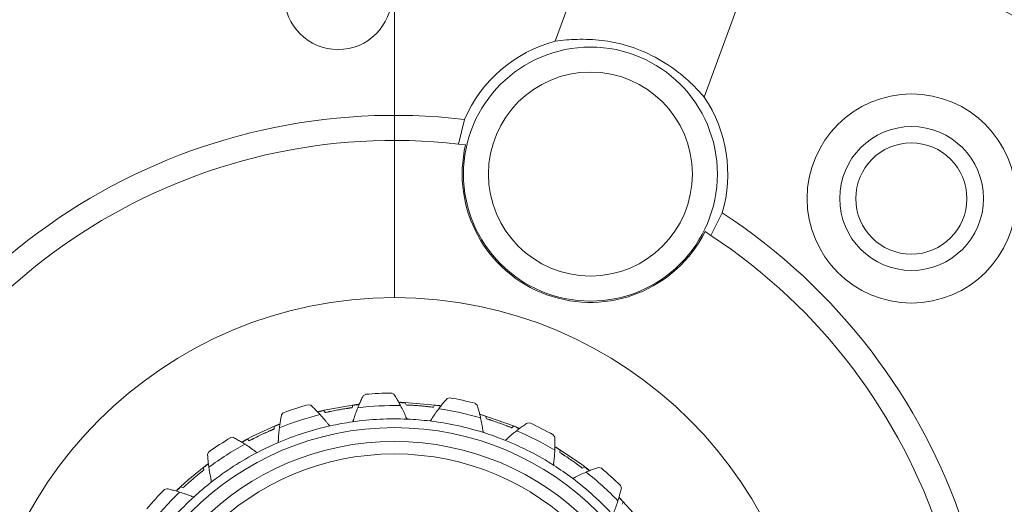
# Model space of a CAD drawing. Header units: inches. Extents: x 0.3 to 33.9, y 0.2 to 21.7.
# Tile 14 of 22: x 23.3 to 25.6, y 10.5 to 11.6. Entities that reach past the tile are written whole.
import ezdxf

# ---------------------------------------------------------------- set-up
doc = ezdxf.new("R2010")
doc.units = ezdxf.units.IN
doc.header["$MEASUREMENT"] = 0
doc.layers.add('SLD-0', color=7, linetype='Continuous', lineweight=15)
doc.styles.add('SLDTEXTSTYLE0', font='TXT', dxfattribs={"width": 0.75})
doc.dimstyles.new('SLDDIMSTYLE0', dxfattribs={"dimtxt": 0.25, "dimasz": 0.13, "dimexe": 0, "dimexo": 0.0625, "dimgap": 0.0625, "dimtad": 0, "dimtih": 1, "dimtoh": 1, "dimrnd": 1e-09, "dimzin": 12, "dimdsep": 46, "dimtxsty": 'SLDTEXTSTYLE0', "dimsah": 1, "dimcen": 0.09, "dimadec": 0, "dimazin": 3, "dimtfac": 1, "dimtofl": 0, "dimtmove": 0, "dimatfit": 3, "dimfxl": 1, "dimfrac": 2, "dimtolj": 1, "dimtzin": 12, "dimarcsym": 0})
doc.dimstyles.new('SLDDIMSTYLE1', dxfattribs={"dimtxt": 0.25, "dimasz": 0.13, "dimexe": 0, "dimexo": 0.0625, "dimgap": 0.0625, "dimtad": 0, "dimtih": 1, "dimtoh": 1, "dimrnd": 1e-09, "dimzin": 12, "dimdsep": 46, "dimtxsty": 'SLDTEXTSTYLE0', "dimsah": 1, "dimcen": 0.09, "dimadec": 0, "dimazin": 3, "dimtfac": 1, "dimtmove": 0, "dimatfit": 0, "dimfxl": 1, "dimfrac": 2, "dimtolj": 1, "dimtzin": 12, "dimarcsym": 0})

# ---------------------------------------------------------------- blocks, each defined once
blk = doc.blocks.new('_D')
at = {"layer": 'SLD-0'}
for p, q in [((24.1595, 13.4864), (24.1595, 14.5173)), ((27.2395, 10.0304), (27.2395, 14.5173)), ((25.2204, 14.4291), (25.1696, 14.4291)), ((25.1696, 14.4291), (25.1696, 14.0322)), ((26.1786, 14.4291), (26.2294, 14.4291)), ((26.2294, 14.4291), (26.2294, 14.0322)), ((24.1595, 14.3923), (25.0809, 14.3923)), ((27.2395, 14.3923), (26.3181, 14.3923)), ((25.1696, 14.0322), (25.2204, 14.0322)), ((26.2294, 14.0322), (26.1786, 14.0322))]:
    blk.add_line(p, q, dxfattribs=at)
for points in [[(24.1595, 14.3923), (24.2895, 14.3723), (24.2895, 14.4123)], [(27.2395, 14.3923), (27.1095, 14.4123), (27.1095, 14.3723)]]:
    blk.add_solid(points, dxfattribs=at)
at = {"layer": 'SLD-0', "char_height": 0.25, "attachment_point": 1, "style": 'SLDTEXTSTYLE0'}
for s, insert in [('3.08', (25.2747, 14.8022, 0.0039)), ('78.23', (25.2839, 14.3545, 0.0039))]:
    blk.add_mtext(s, dxfattribs=dict(at, insert=insert))
blk = doc.blocks.new('_D_1')
at = {"layer": 'SLD-0'}
for p, q in [((22.9095, 9.3358), (22.9095, 14.5179)), ((24.1595, 13.4864), (24.1595, 14.5179)), ((23.0554, 14.4297), (23.0046, 14.4297)), ((23.0046, 14.4297), (23.0046, 14.0329)), ((24.0136, 14.4297), (24.0644, 14.4297)), ((24.0644, 14.4297), (24.0644, 14.0329)), ((22.9095, 14.3929), (22.6595, 14.3929)), ((24.1595, 14.3929), (24.4095, 14.3929)), ((23.0046, 14.0329), (23.0554, 14.0329)), ((24.0644, 14.0329), (24.0136, 14.0329))]:
    blk.add_line(p, q, dxfattribs=at)
for points in [[(22.9095, 14.3929), (22.7795, 14.4129), (22.7795, 14.3729)], [(24.1595, 14.3929), (24.2895, 14.3729), (24.2895, 14.4129)]]:
    blk.add_solid(points, dxfattribs=at)
at = {"layer": 'SLD-0', "char_height": 0.25, "attachment_point": 1, "style": 'SLDTEXTSTYLE0'}
for s, insert in [('1.25', (23.1097, 14.8028, 0.413)), ('31.75', (23.1189, 14.3551, 0.413))]:
    blk.add_mtext(s, dxfattribs=dict(at, insert=insert))
blk = doc.blocks.new('SW_CENTERMARKSYMBOL_0')
at = {"layer": 'SLD-0', "color": 0}
blk.add_line((0, 1), (0, 3.4561), dxfattribs=at)

msp = doc.modelspace()

# ---------------------------------------------------------------- linework, layer by layer
at = {"color": 7, "linetype": 'Continuous', "lineweight": 15}
for p, q in [((24.5444, 11.5938), (24.7189, 12.0729)), ((25.0161, 11.7756), (24.9012, 11.4599)), ((24.3269, 11.4066), (24.3132, 11.3477)), ((24.3298, 11.3458), (24.3132, 11.3477)), ((24.9169, 11.1292), (24.944, 11.1831)), ((24.9169, 11.1292), (24.9028, 11.1383)), ((24.085, 10.7458), (24.0903, 10.749)), ((24.153, 10.7521), (24.1585, 10.7494)), ((23.9534, 10.7241), (23.9595, 10.7229)), ((24.0587, 10.7172), (24.0603, 10.7228)), ((24.1854, 10.7289), (24.1876, 10.7236)), ((24.2528, 10.7182), (24.2558, 10.7231)), ((24.2857, 10.739), (24.2916, 10.7407)), ((24.3529, 10.7275), (24.3576, 10.7234)), ((23.8895, 10.7004), (23.8937, 10.7049)), ((23.9908, 10.7101), (23.9942, 10.7055)), ((24.3782, 10.6967), (24.379, 10.691)), ((24.4777, 10.6804), (24.4839, 10.6806)), ((23.8714, 10.666), (23.8715, 10.6718)), ((24.4406, 10.6689), (24.4448, 10.6729)), ((24.5397, 10.652), (24.5431, 10.6469)), ((23.768, 10.6454), (23.7741, 10.6459)), ((23.8076, 10.6416), (23.8122, 10.638)), ((23.7123, 10.606), (23.7152, 10.6114)), ((24.5562, 10.6157), (24.5554, 10.61)), ((23.7037, 10.5681), (23.7024, 10.5737)), ((24.6092, 10.5727), (24.6143, 10.5755)), ((24.6481, 10.5742), (24.6541, 10.5728)), ((23.6092, 10.5214), (23.615, 10.5234)), ((23.6485, 10.528), (23.6538, 10.5257)), ((24.7006, 10.5307), (24.7026, 10.5249)), ((24.7071, 10.4914), (24.7049, 10.486))]:
    msp.add_line(p, q, dxfattribs=at)
at = {"color": 7, "linetype": 'Continuous', "lineweight": 15, "flags": 128}
for points in [[(24.0726, 10.7252), (23.9913, 10.7111), (23.978, 10.708)], [(24.2681, 10.7223), (24.2666, 10.7225), (24.1746, 10.7301), (24.1744, 10.7301)], [(24.4564, 10.6689), (24.4444, 10.674), (24.3637, 10.7019)], [(23.883, 10.6774), (23.8181, 10.648), (23.7959, 10.6362)], [(24.6246, 10.5686), (24.605, 10.5835), (24.5458, 10.6231)], [(23.7123, 10.5823), (23.6656, 10.5446), (23.6386, 10.5198)], [(24.7611, 10.428), (24.7387, 10.4567), (24.6983, 10.5019)]]:
    msp.add_lwpolyline(points, dxfattribs=at)
at = {"color": 7, "linetype": 'Continuous', "lineweight": 15}
for centre, radius in [((24.1595, 9.9804), 2.9561), ((24.0248, 11.7022), 0.1285), ((24.6286, 11.276), 0.3038), ((24.6286, 11.276), 0.244), ((25.3972, 11.2175), 0.25), ((25.3972, 11.2175), 0.172), ((25.3965, 11.2174), 0.133), ((24.1595, 9.9804), 1), ((24.1595, 9.9804), 0.689), ((24.1595, 9.9804), 0.656), ((24.1595, 9.9804), 0.626)]:
    msp.add_circle(centre, radius, dxfattribs=at)
at = {"color": 8, "linetype": 'Continuous', "lineweight": 15}
for start, end in [(97, 172.9726), (7, 82.9726)]:
    msp.add_arc((24.1595, 9.9804), 2.3701, start, end, dxfattribs=at)
at = {"color": 7, "linetype": 'Continuous', "lineweight": 15}
for centre, radius, start, end in [((25.3972, 11.2175), 0.5, 344.9758, 104.9968), ((24.6286, 11.276), 0.3287, 104.8489, 156.6067), ((24.6286, 11.276), 0.3287, 343.5833, 34.0055), ((24.1595, 9.9804), 1.436, 83.304, 236.6686), ((24.1595, 9.9804), 1.376, 83.5861, 236.3866), ((24.6286, 11.276), 0.3069, 166.8646, 333.3254), ((24.1595, 9.9804), 1.436, 263.0866, 56.886), ((24.1595, 9.9804), 1.376, 263.3687, 56.604), ((24.1595, 9.9804), 0.7718, 90.4847, 95.1437), ((24.1595, 9.9804), 0.7718, 105.4847, 110.1437), ((24.1595, 9.9804), 0.7418, 88.8473, 96.781), ((24.1595, 9.9804), 0.7718, 75.4847, 80.1437), ((24.1595, 9.9804), 0.7418, 103.8473, 111.781), ((24.1595, 9.9804), 0.7418, 73.8473, 81.781), ((24.1595, 9.9804), 0.71, 98.1475, 102.4809), ((24.1595, 9.9804), 0.71, 87.4809, 98.1475), ((24.1595, 9.9804), 0.71, 83.1475, 87.4809), ((24.1595, 9.9804), 0.71, 72.4809, 83.1475), ((24.1595, 9.9804), 0.7718, 60.4847, 65.1437), ((24.1595, 9.9804), 0.71, 102.4809, 113.1475), ((24.1595, 9.9804), 0.71, 68.1475, 72.4809), ((24.1595, 9.9804), 0.7418, 58.8473, 66.781), ((24.1595, 9.9804), 0.7718, 120.4847, 125.1437), ((24.1595, 9.9804), 0.7418, 118.8473, 126.781), ((24.1595, 9.9804), 0.71, 113.1475, 117.4809), ((24.1595, 9.9804), 0.71, 57.4809, 68.1475), ((24.1595, 9.9804), 0.71, 117.4809, 128.1475), ((24.1595, 9.9804), 0.71, 53.1475, 57.4809), ((24.1595, 9.9804), 0.7417, 43.8473, 51.781), ((24.1595, 9.9804), 0.7718, 45.4847, 50.1437), ((24.1595, 9.9804), 0.71, 128.1475, 132.4809), ((24.1595, 9.9804), 0.71, 42.4809, 53.1475), ((24.1595, 9.9804), 0.7718, 135.4847, 140.1437), ((24.1595, 9.9804), 0.7418, 133.8473, 141.781), ((24.1595, 9.9804), 0.71, 132.4809, 143.1475)]:
    msp.add_arc(centre, radius, start, end, dxfattribs=at)
for points, knots in [([(24.9012, 11.4599), (24.8911, 11.471), (24.8701, 11.4944), (24.8183, 11.5376), (24.753, 11.5726), (24.6856, 11.5926), (24.6234, 11.5996), (24.5753, 11.5976), (24.5529, 11.5948), (24.5444, 11.5938)], [0, 0, 0, 0, 0.151181, 0.318275, 0.481846, 0.622454, 0.758259, 0.908183, 1, 1, 1, 1]), ([(24.0719, 10.7169), (24.0733, 10.7204), (24.0761, 10.727), (24.0805, 10.7366), (24.0835, 10.7427), (24.085, 10.7458)], [0, 0, 0, 0, 0.356058, 0.677963, 1, 1, 1, 1]), ([(24.1585, 10.7494), (24.1605, 10.7461), (24.1644, 10.7399), (24.1697, 10.7308), (24.1728, 10.7249), (24.1744, 10.722)], [0, 0, 0, 0, 0.367191, 0.683527, 1, 1, 1, 1]), ([(23.9595, 10.7229), (23.9623, 10.7203), (23.9676, 10.7153), (23.9751, 10.7078), (23.9797, 10.703), (23.982, 10.7006)], [0, 0, 0, 0, 0.367191, 0.683527, 1, 1, 1, 1]), ([(24.0603, 10.7228), (24.062, 10.723), (24.0706, 10.7241), (24.0731, 10.7244), (24.0751, 10.7246)], [0, 0, 0, 0, 0.1999183, 1, 1, 1, 1]), ([(24.1704, 10.7293), (24.1713, 10.7293), (24.173, 10.7293), (24.1813, 10.729), (24.1854, 10.7289)], [0, 0, 0, 0, 0.51366, 1, 1, 1, 1]), ([(24.1744, 10.722), (24.1766, 10.7176), (24.18, 10.7109), (24.1841, 10.7021), (24.1861, 10.6975), (24.187, 10.6951), (24.1874, 10.6943), (24.1883, 10.6923), (24.1897, 10.6908), (24.1907, 10.6897)], [0, 0, 0, 0, 0.404289, 0.618528, 0.805562, 0.82177, 0.827836, 0.876144, 1, 1, 1, 1]), ([(24.1876, 10.7236), (24.1885, 10.7235), (24.1897, 10.7235), (24.1926, 10.7234), (24.1948, 10.7233), (24.1968, 10.7232), (24.1984, 10.7231), (24.2019, 10.7229), (24.2097, 10.7224), (24.2203, 10.7217), (24.2307, 10.7207), (24.2371, 10.7201), (24.2409, 10.7196), (24.2431, 10.7194), (24.2452, 10.7192), (24.2487, 10.7187), (24.2508, 10.7185), (24.2522, 10.7183), (24.2528, 10.7182)], [0, 0, 0, 0, 0.16043, 0.215716, 0.259558, 0.278881, 0.293965, 0.309151, 0.378059, 0.515881, 0.608724, 0.671228, 0.698803, 0.715524, 0.7367, 0.775509, 0.897488, 1, 1, 1, 1]), ([(24.2558, 10.7231), (24.2575, 10.7229), (24.2661, 10.7218), (24.2686, 10.7214), (24.2706, 10.7211)], [0, 0, 0, 0, 0.199918, 1, 1, 1, 1]), ([(24.2655, 10.7145), (24.2678, 10.7175), (24.2722, 10.7231), (24.2789, 10.7312), (24.2834, 10.7364), (24.2857, 10.739)], [0, 0, 0, 0, 0.356058, 0.677963, 1, 1, 1, 1]), ([(24.3576, 10.7234), (24.3587, 10.7197), (24.3608, 10.7128), (24.3636, 10.7025), (24.3651, 10.6961), (24.3658, 10.6928)], [0, 0, 0, 0, 0.367191, 0.683527, 1, 1, 1, 1]), ([(23.8842, 10.6692), (23.8847, 10.6729), (23.8857, 10.6799), (23.8875, 10.6904), (23.8888, 10.6971), (23.8895, 10.7004)], [0, 0, 0, 0, 0.356058, 0.677963, 1, 1, 1, 1]), ([(23.9762, 10.7066), (23.9771, 10.7068), (23.9787, 10.7072), (23.9868, 10.7092), (23.9908, 10.7101)], [0, 0, 0, 0, 0.51366, 1, 1, 1, 1]), ([(23.982, 10.7006), (23.9852, 10.6969), (23.9902, 10.6914), (23.9964, 10.6839), (23.9996, 10.6799), (24.0011, 10.6779), (24.0016, 10.6772), (24.003, 10.6755), (24.0048, 10.6744), (24.006, 10.6736)], [0, 0, 0, 0, 0.404289, 0.618528, 0.805562, 0.82177, 0.827836, 0.876144, 1, 1, 1, 1]), ([(23.9942, 10.7055), (23.9951, 10.7057), (23.9963, 10.706), (23.9992, 10.7066), (24.0013, 10.7071), (24.0033, 10.7075), (24.0048, 10.7079), (24.0083, 10.7086), (24.0159, 10.7102), (24.0264, 10.7121), (24.0366, 10.7139), (24.043, 10.7149), (24.0467, 10.7155), (24.049, 10.7159), (24.0511, 10.7162), (24.0545, 10.7167), (24.0566, 10.717), (24.058, 10.7172), (24.0587, 10.7172)], [0, 0, 0, 0, 0.16043, 0.215716, 0.259558, 0.278881, 0.293965, 0.309151, 0.378059, 0.515881, 0.608724, 0.671228, 0.698803, 0.715524, 0.7367, 0.775509, 0.897488, 1, 1, 1, 1]), ([(24.0589, 10.6832), (24.0598, 10.6844), (24.061, 10.6861), (24.0617, 10.6882), (24.0619, 10.689), (24.0635, 10.6939), (24.0666, 10.7033), (24.0701, 10.7124), (24.0719, 10.7169)], [0, 0, 0, 0, 0.123859, 0.172169, 0.178234, 0.194443, 0.595701, 1, 1, 1, 1]), ([(24.2442, 10.6853), (24.2454, 10.6862), (24.247, 10.6875), (24.2482, 10.6893), (24.2487, 10.6901), (24.2514, 10.6944), (24.2568, 10.7027), (24.2626, 10.7106), (24.2655, 10.7145)], [0, 0, 0, 0, 0.123859, 0.172169, 0.178234, 0.194443, 0.595701, 1, 1, 1, 1]), ([(24.3639, 10.7009), (24.3647, 10.7007), (24.3663, 10.7003), (24.3743, 10.6979), (24.3782, 10.6967)], [0, 0, 0, 0, 0.51366, 1, 1, 1, 1]), ([(23.8715, 10.6718), (23.8731, 10.6725), (23.8811, 10.6757), (23.8835, 10.6767), (23.8854, 10.6774)], [0, 0, 0, 0, 0.1999183, 1, 1, 1, 1]), ([(24.3658, 10.6928), (24.3669, 10.688), (24.3684, 10.6807), (24.37, 10.6711), (24.3708, 10.6661), (24.3711, 10.6636), (24.3712, 10.6628), (24.3715, 10.6606), (24.3725, 10.6588), (24.3732, 10.6574)], [0, 0, 0, 0, 0.404289, 0.618528, 0.805562, 0.82177, 0.827836, 0.876144, 1, 1, 1, 1]), ([(24.379, 10.691), (24.3798, 10.6907), (24.381, 10.6904), (24.3838, 10.6895), (24.3858, 10.6888), (24.3878, 10.6882), (24.3893, 10.6877), (24.3927, 10.6866), (24.4001, 10.6841), (24.4101, 10.6806), (24.4198, 10.6771), (24.4259, 10.6748), (24.4294, 10.6734), (24.4315, 10.6726), (24.4335, 10.6718), (24.4368, 10.6705), (24.4387, 10.6697), (24.44, 10.6692), (24.4406, 10.6689)], [0, 0, 0, 0, 0.1604302, 0.2157165, 0.2595581, 0.2788809, 0.2939648, 0.3091507, 0.378059, 0.5158807, 0.6087244, 0.6712282, 0.698803, 0.7155237, 0.7367, 0.7755093, 0.8974876, 1, 1, 1, 1]), ([(24.4519, 10.662), (24.4549, 10.6643), (24.4605, 10.6686), (24.4692, 10.6748), (24.4749, 10.6786), (24.4777, 10.6804)], [0, 0, 0, 0, 0.356058, 0.677963, 1, 1, 1, 1]), ([(23.8122, 10.638), (23.813, 10.6385), (23.8141, 10.639), (23.8167, 10.6404), (23.8186, 10.6414), (23.8204, 10.6423), (23.8218, 10.643), (23.825, 10.6446), (23.832, 10.6481), (23.8415, 10.6528), (23.8509, 10.6571), (23.8568, 10.6598), (23.8603, 10.6613), (23.8624, 10.6622), (23.8643, 10.663), (23.8675, 10.6644), (23.8695, 10.6652), (23.8708, 10.6658), (23.8714, 10.666)], [0, 0, 0, 0, 0.16043, 0.215716, 0.259558, 0.278881, 0.293965, 0.309151, 0.378059, 0.515881, 0.608724, 0.671228, 0.698803, 0.715524, 0.7367, 0.775509, 0.897488, 1, 1, 1, 1]), ([(23.8804, 10.6332), (23.8809, 10.6346), (23.8817, 10.6366), (23.8818, 10.6387), (23.8819, 10.6396), (23.8821, 10.6447), (23.8826, 10.6546), (23.8837, 10.6643), (23.8842, 10.6692)], [0, 0, 0, 0, 0.123859, 0.172169, 0.178234, 0.194443, 0.595701, 1, 1, 1, 1]), ([(24.4238, 10.6393), (24.4251, 10.6399), (24.4271, 10.6408), (24.4287, 10.6422), (24.4293, 10.6428), (24.4331, 10.6463), (24.4405, 10.6529), (24.4481, 10.659), (24.4519, 10.662)], [0, 0, 0, 0, 0.1238591, 0.1721686, 0.1782342, 0.1944432, 0.595701, 1, 1, 1, 1]), ([(24.4448, 10.6729), (24.4464, 10.6722), (24.4543, 10.6689), (24.4567, 10.6679), (24.4585, 10.6671)], [0, 0, 0, 0, 0.1999183, 1, 1, 1, 1]), ([(23.7741, 10.6459), (23.7775, 10.644), (23.784, 10.6406), (23.7931, 10.6353), (23.7988, 10.6318), (23.8016, 10.6301)], [0, 0, 0, 0, 0.367191, 0.683527, 1, 1, 1, 1]), ([(23.7945, 10.6344), (23.7953, 10.6348), (23.7967, 10.6357), (23.8041, 10.6396), (23.8076, 10.6416)], [0, 0, 0, 0, 0.51366, 1, 1, 1, 1]), ([(23.8016, 10.6301), (23.8057, 10.6274), (23.812, 10.6233), (23.8199, 10.6177), (23.824, 10.6147), (23.826, 10.6131), (23.8267, 10.6126), (23.8284, 10.6113), (23.8304, 10.6107), (23.8318, 10.6102)], [0, 0, 0, 0, 0.404289, 0.618528, 0.805562, 0.82177, 0.827836, 0.876144, 1, 1, 1, 1]), ([(24.5431, 10.6469), (24.5433, 10.643), (24.5435, 10.6357), (24.5435, 10.6251), (24.5433, 10.6185), (24.5432, 10.6151)], [0, 0, 0, 0, 0.367191, 0.683527, 1, 1, 1, 1]), ([(23.7154, 10.5744), (23.7149, 10.5782), (23.714, 10.5852), (23.713, 10.5958), (23.7125, 10.6026), (23.7123, 10.606)], [0, 0, 0, 0, 0.356058, 0.677963, 1, 1, 1, 1]), ([(24.5432, 10.6151), (24.543, 10.6103), (24.5426, 10.6028), (24.5416, 10.5931), (24.5411, 10.5881), (24.5407, 10.5856), (24.5406, 10.5847), (24.5404, 10.5826), (24.5408, 10.5805), (24.5412, 10.579)], [0, 0, 0, 0, 0.404289, 0.618528, 0.805562, 0.82177, 0.827836, 0.876144, 1, 1, 1, 1]), ([(24.5434, 10.6235), (24.5442, 10.623), (24.5456, 10.6222), (24.5527, 10.6178), (24.5562, 10.6157)], [0, 0, 0, 0, 0.5136596, 1, 1, 1, 1]), ([(24.5554, 10.61), (24.5562, 10.6095), (24.5572, 10.6088), (24.5597, 10.6072), (24.5615, 10.6061), (24.5632, 10.605), (24.5645, 10.6041), (24.5675, 10.6022), (24.574, 10.5979), (24.5828, 10.5919), (24.5913, 10.5859), (24.5965, 10.5822), (24.5996, 10.5799), (24.6014, 10.5786), (24.6031, 10.5773), (24.6059, 10.5752), (24.6076, 10.574), (24.6087, 10.5731), (24.6092, 10.5727)], [0, 0, 0, 0, 0.16043, 0.215716, 0.259558, 0.278881, 0.293965, 0.309151, 0.378059, 0.515881, 0.608724, 0.671228, 0.698803, 0.715524, 0.7367, 0.775509, 0.897488, 1, 1, 1, 1]), ([(23.7024, 10.5737), (23.7037, 10.5748), (23.7106, 10.58), (23.7127, 10.5815), (23.7143, 10.5827)], [0, 0, 0, 0, 0.1999183, 1, 1, 1, 1]), ([(23.6538, 10.5257), (23.6545, 10.5264), (23.6554, 10.5272), (23.6575, 10.5292), (23.6591, 10.5306), (23.6606, 10.532), (23.6618, 10.5331), (23.6644, 10.5354), (23.6703, 10.5406), (23.6783, 10.5476), (23.6863, 10.5542), (23.6913, 10.5583), (23.6943, 10.5607), (23.696, 10.5621), (23.6977, 10.5634), (23.7004, 10.5656), (23.7021, 10.5668), (23.7032, 10.5677), (23.7037, 10.5681)], [0, 0, 0, 0, 0.16043, 0.215716, 0.259558, 0.278881, 0.293965, 0.309151, 0.378059, 0.515881, 0.608724, 0.671228, 0.698803, 0.715524, 0.7367, 0.775509, 0.897488, 1, 1, 1, 1]), ([(23.7209, 10.5387), (23.7211, 10.5402), (23.7213, 10.5423), (23.7209, 10.5444), (23.7207, 10.5453), (23.7196, 10.5503), (23.7175, 10.56), (23.7161, 10.5696), (23.7154, 10.5744)], [0, 0, 0, 0, 0.123859, 0.172169, 0.178234, 0.194443, 0.595701, 1, 1, 1, 1]), ([(24.5853, 10.5485), (24.5868, 10.5487), (24.5889, 10.549), (24.5908, 10.55), (24.5916, 10.5504), (24.5961, 10.5528), (24.605, 10.5573), (24.6139, 10.5612), (24.6184, 10.5631)], [0, 0, 0, 0, 0.123859, 0.172169, 0.178234, 0.194443, 0.595701, 1, 1, 1, 1]), ([(24.6143, 10.5755), (24.6157, 10.5744), (24.6225, 10.5691), (24.6245, 10.5675), (24.6261, 10.5663)], [0, 0, 0, 0, 0.199918, 1, 1, 1, 1]), ([(24.6184, 10.5631), (24.6218, 10.5645), (24.6284, 10.5673), (24.6383, 10.5709), (24.6448, 10.5731), (24.6481, 10.5742)], [0, 0, 0, 0, 0.356058, 0.677963, 1, 1, 1, 1]), ([(23.615, 10.5234), (23.6188, 10.5226), (23.6259, 10.5209), (23.6361, 10.5182), (23.6425, 10.5163), (23.6456, 10.5153)], [0, 0, 0, 0, 0.367191, 0.683527, 1, 1, 1, 1]), ([(23.6377, 10.5177), (23.6383, 10.5183), (23.6395, 10.5194), (23.6455, 10.5252), (23.6485, 10.528)], [0, 0, 0, 0, 0.51366, 1, 1, 1, 1]), ([(23.6456, 10.5153), (23.6503, 10.5138), (23.6574, 10.5115), (23.6665, 10.5081), (23.6712, 10.5062), (23.6736, 10.5053), (23.6744, 10.5049), (23.6764, 10.5042), (23.6785, 10.5041), (23.68, 10.504)], [0, 0, 0, 0, 0.4042889, 0.6185277, 0.8055616, 0.8217703, 0.8278357, 0.876144, 1, 1, 1, 1]), ([(24.7026, 10.5249), (24.7017, 10.521), (24.7, 10.514), (24.6973, 10.5037), (24.6954, 10.4974), (24.6944, 10.4942)], [0, 0, 0, 0, 0.367191, 0.683527, 1, 1, 1, 1]), ([(24.6944, 10.4942), (24.6929, 10.4895), (24.6906, 10.4824), (24.6872, 10.4733), (24.6853, 10.4686), (24.6844, 10.4663), (24.6841, 10.4655), (24.6833, 10.4635), (24.6832, 10.4614), (24.6831, 10.4599)], [0, 0, 0, 0, 0.404289, 0.618528, 0.805562, 0.82177, 0.827836, 0.876144, 1, 1, 1, 1]), ([(24.6968, 10.5022), (24.6974, 10.5016), (24.6986, 10.5004), (24.7043, 10.4943), (24.7071, 10.4914)], [0, 0, 0, 0, 0.51366, 1, 1, 1, 1])]:
    msp.add_open_spline(points, degree=3, knots=knots, dxfattribs=at)

# ---------------------------------------------------------------- block references
at = {"layer": 'SLD-0'}
msp.add_blockref('SW_CENTERMARKSYMBOL_0', (24.1595, 9.9804), dxfattribs=at)

# ---------------------------------------------------------------- dimensions: what is measured, and where the dimension line sits
for base, p1, dimstyle, picture, middle in [((24.1595, 14.3929), (22.9095, 9.2858), 'SLDDIMSTYLE1', '_D_1', (23.5345, 14.3929)), ((24.1595, 14.3923), (27.2395, 9.9804), 'SLDDIMSTYLE0', '_D', (25.6995, 14.3923))]:
    dim = msp.add_linear_dim(base=base, p1=p1, p2=(24.1595, 13.4364), dimstyle=dimstyle, dxfattribs=at)
    dim.commit()
    dim.dimension.update_dxf_attribs({"geometry": picture, "text_midpoint": middle, "dimtype": 160})

doc.saveas('drawing.dxf')
